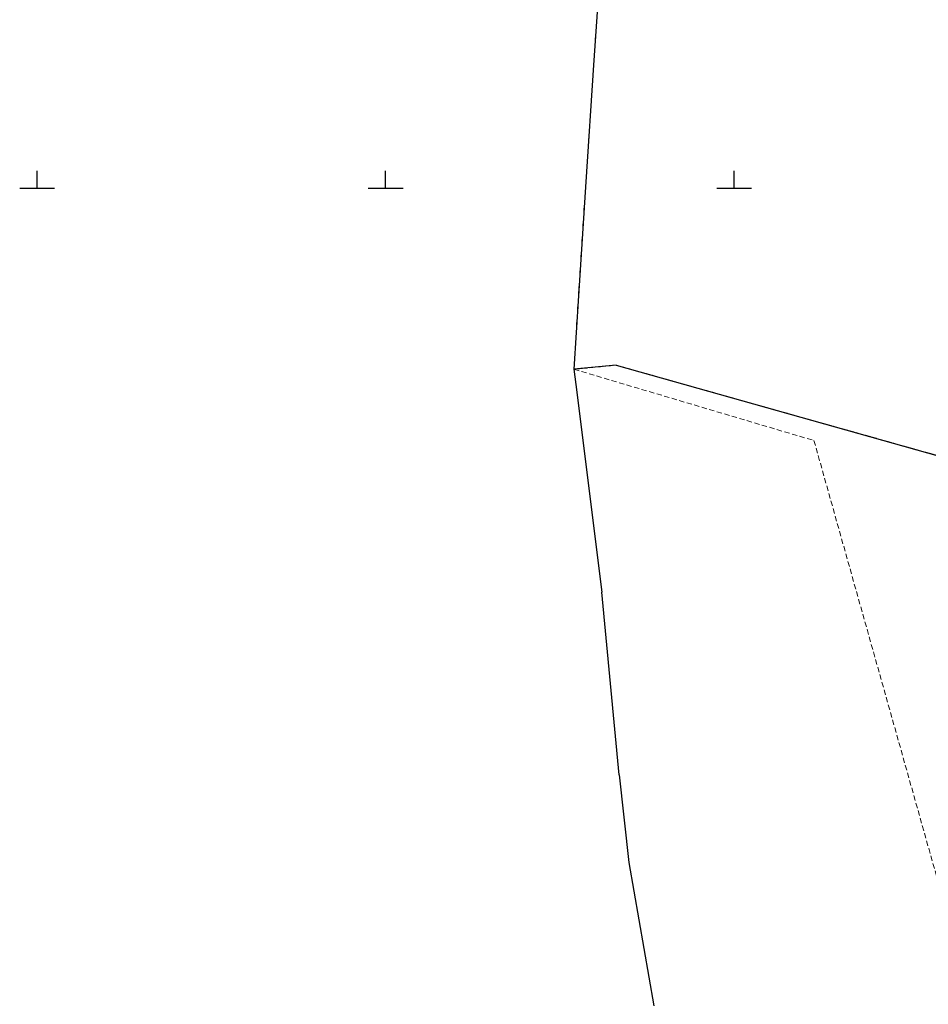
# Model space of a CAD drawing. Header units: metres. Extents: x 5548743 to 5556416, y 5707500 to 5714000.
# Tile 84 of 203: x 5552495 to 5552756, y 5710766 to 5711048. Entities that reach past the tile are written whole.
import ezdxf

# ---------------------------------------------------------------- set-up
doc = ezdxf.new("R2010")
doc.units = ezdxf.units.M
doc.header["$MEASUREMENT"] = 0
doc.linetypes.add('1.5_0.75', pattern=[2.25, 1.5, -0.75])
doc.linetypes.add('219-1000', pattern=[0])
doc.layers.get('0').update_dxf_attribs({"color": 2, "linetype": 'CONTINUOUS', "lineweight": 5})
for name, color, linetype in [('218-kontur użytku gruntowego', 7, 'CONTINUOUS'), ('219-działka ewidencyjna', 7, 'CONTINUOUS'), ('Wstawianie ramki sekcyjnej z opisem', 7, 'CONTINUOUS')]:
    doc.layers.add(name, color=color, linetype=linetype)

# ---------------------------------------------------------------- blocks, each defined once
blk = doc.blocks.new('RAMKA1000K')
at = {"color": 0}
for p, q in [((500, 0), (500, 5)), ((600, 0), (600, 5)), ((700, 0), (700, 5)), ((495, 0), (505, 0)), ((595, 0), (605, 0)), ((695, 0), (705, 0))]:
    blk.add_line(p, q, dxfattribs=at)

msp = doc.modelspace()

# ---------------------------------------------------------------- linework, layer by layer
at = {"layer": '218-kontur użytku gruntowego', "color": 70, "linetype": '1.5_0.75', "lineweight": 18, "flags": 128}
for points in [[(5552661.9, 5711068.6), (5552659.68, 5711035.28)], [(5552659.68, 5711035.28), (5552657.45, 5711001.82)], [(5552657.45, 5711001.82), (5552655.29, 5710969.06)], [(5552655.29, 5710969.06), (5552654.04, 5710948.04)], [(5552654.04, 5710948.04), (5552666.16, 5710949.22)], [(5552666.16, 5710949.22), (5552654.04, 5710948.04)], [(5552666.16, 5710949.22), (5552781.94, 5710916.66)], [(5552781.94, 5710916.66), (5552666.16, 5710949.22)], [(5552654.04, 5710948.04), (5552722.89, 5710927.6)], [(5552722.89, 5710927.6), (5552762.74, 5710786)]]:
    msp.add_lwpolyline(points, dxfattribs=at)
at = {"layer": '219-działka ewidencyjna', "color": 94, "linetype": '219-1000', "lineweight": 30, "flags": 128}
for points in [[(5552661.9, 5711068.6), (5552659.68, 5711035.28)], [(5552659.68, 5711035.28), (5552657.45, 5711001.82)], [(5552657.45, 5711001.82), (5552655.29, 5710969.06)], [(5552655.29, 5710969.06), (5552654.04, 5710948.04)], [(5552666.16, 5710949.22), (5552654.04, 5710948.04)], [(5552666.16, 5710949.22), (5552781.94, 5710916.66)], [(5552654.04, 5710948.04), (5552654.58, 5710943.69)], [(5552654.58, 5710943.69), (5552662.02, 5710884.07)], [(5552666.97, 5710831.68), (5552662.02, 5710884.07)], [(5552666.97, 5710831.68), (5552669.8, 5710806.61)], [(5552669.8, 5710806.61), (5552676.91, 5710765.48)]]:
    msp.add_lwpolyline(points, dxfattribs=at)

# ---------------------------------------------------------------- block references
at = {"layer": 'Wstawianie ramki sekcyjnej z opisem', "color": 8, "linetype": 'Continuous', "lineweight": 5}
msp.add_blockref('RAMKA1000K', (5552000, 5711000), dxfattribs=at)
msp.add_blockref('RAMKA1000K', (5552000, 5711000), dxfattribs=at)
msp.add_blockref('RAMKA1000K', (5552000, 5711000), dxfattribs=at)
msp.add_blockref('RAMKA1000K', (5552000, 5711000), dxfattribs=at)

doc.saveas('drawing.dxf')
